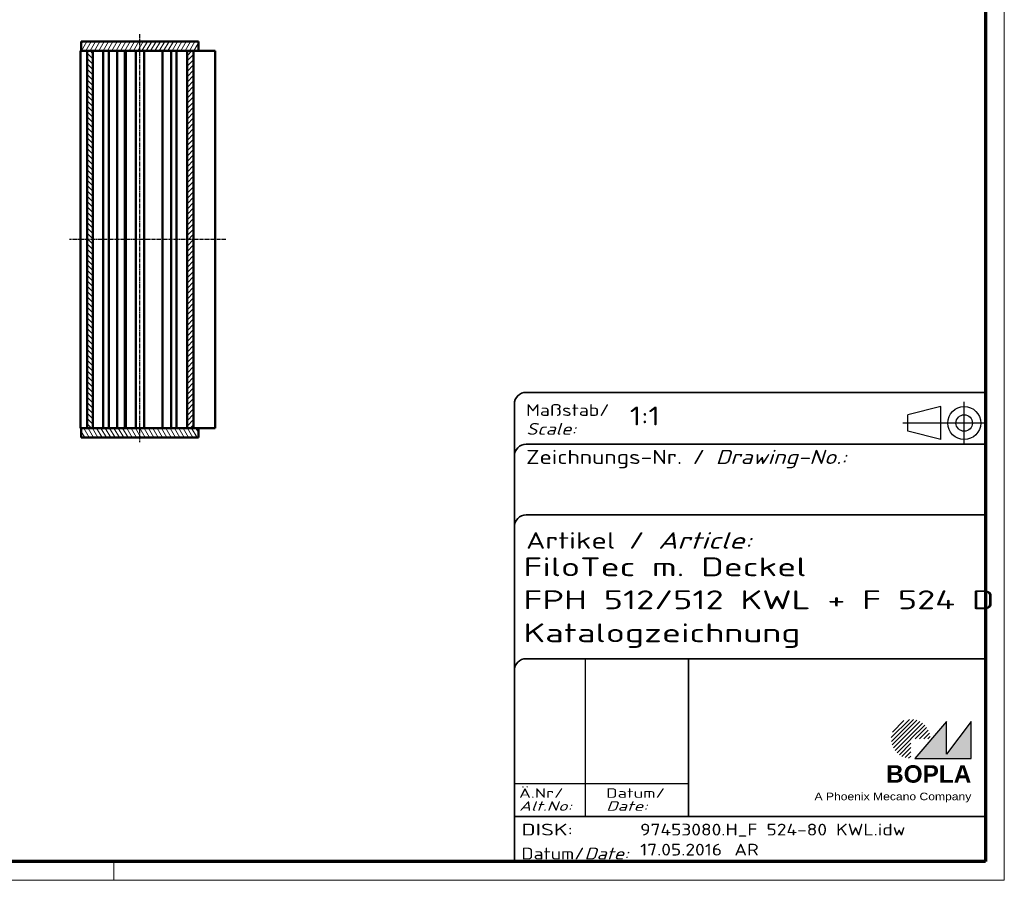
# Model space of a CAD drawing. Header units: millimetres. Extents: x 1 to 419, y 1 to 296.
# Tile 6 of 7: x 210 to 419, y 1 to 184. Entities that reach past the tile are written whole.
import ezdxf
from ezdxf.enums import TextEntityAlignment as Align

# ---------------------------------------------------------------- set-up
doc = ezdxf.new("R2010")
doc.units = ezdxf.units.MM
for name, pattern in [('ACAD_ISO04W100', [30, 24, -3, 0, -3]), ('CHAIN', [0.3543, 0.2362, -0.0295, 0.0591, -0.0295]), ('DASH_DOT', [0.37, 0.24, -0.06, 0.01, -0.06]), ('DASHED', [0.2067, 0.1654, -0.0413])]:
    doc.linetypes.add(name, pattern=pattern)
doc.layers.get('0').update_dxf_attribs({"lineweight": 25})
for name, color, linetype, lineweight in [('Mittellinie (ISO)', 1, 'DASH_DOT', 25), ('Schraffur (ISO)', 1, 'Continuous', 18), ('Sichtbar (ISO)', 7, 'Continuous', 50), ('Sichtbar schmal (ISO)', 1, 'Continuous', 25), ('Titel (ISO)', 5, 'Continuous', 50), ('Verdeckt (ISO)', 5, 'DASHED', 35)]:
    doc.layers.add(name, color=color, linetype=linetype, lineweight=lineweight)
doc.styles.add('Notiztext (DIN)', font='isocpeur.ttf', dxfattribs={"width": 1.1})
doc.styles.get("Standard").update_dxf_attribs({"font": 'isocpeur.ttf', "width": 1.1})
doc.styles.add('Textstil142', font='isocpeur.ttf', dxfattribs={"width": 1.4})
doc.styles.add('Textstil143', font='isocpeur.ttf', dxfattribs={"width": 1.4})
doc.styles.add('Textstil144', font='isocpeur.ttf', dxfattribs={"width": 1.4})
doc.styles.add('Textstil242', font='isocpeur.ttf', dxfattribs={"width": 1.2})
doc.styles.add('Textstil243', font='isocpeur.ttf', dxfattribs={"width": 1.4})
doc.styles.add('Textstil248', font='isocpeui.ttf', dxfattribs={"width": 1.2})
doc.styles.add('Textstil249', font='isocpeui.ttf', dxfattribs={"width": 1.4})
doc.styles.add('Textstil68', font='isocpeur.ttf', dxfattribs={"width": 1.2})

# ---------------------------------------------------------------- blocks, each defined once
blk = doc.blocks.new('Ränder Bopla-A3-Rahmen')
at = {"color": 1, "linetype": 'Continuous', "lineweight": 18}
for p, q in [((419, 296), (419, 1)), ((230, 5), (230, 1)), ((419, 1), (1, 1))]:
    blk.add_line(p, q, dxfattribs=at)
at = {"color": 3, "linetype": 'Continuous', "lineweight": 70}
for p, q in [((415, 292), (415, 5)), ((415, 5), (20, 5))]:
    blk.add_line(p, q, dxfattribs=at)
blk = doc.blocks.new('Schriftfelder Katalogzeichnung')
at = {"layer": 'Schraffur (ISO)'}
h = blk.add_hatch(dxfattribs=at)
h.set_pattern_fill('ANSI31', color=1, scale=5.08, style=0)
h.set_pattern_definition([(45, (0, 0), (-0.4490128, 0.4490128), [])])
edge = h.paths.add_edge_path()
edge.add_line((395.78, 37.31), (391.63, 37.31))
edge.add_line((391.63, 37.31), (391.63, 33.16))
edge.add_arc((391.63, 37.31), 4.15, 0, 270, ccw=False)
blk.add_hatch(color=7, dxfattribs=at).paths.add_polyline_path([(392.48, 33.16), (404.48, 33.16), (404.48, 40.96), (399.18, 34.06), (399.18, 40.96)])
at = {"color": 1, "linetype": 'ACAD_ISO04W100'}
for p, q in [((402.98, 99.81), (402.98, 108.81)), ((407.48, 104.31), (389.98, 104.31))]:
    blk.add_line(p, q, dxfattribs=at)
at = {"color": 5, "linetype": 'Continuous'}
for p, q in [((397.98, 107.81), (390.98, 106.06)), ((397.98, 100.81), (397.98, 107.81)), ((390.98, 102.56), (390.98, 106.06)), ((397.98, 100.81), (390.98, 102.56))]:
    blk.add_line(p, q, dxfattribs=at)
at = {"color": 1, "linetype": 'Continuous', "lineweight": 25}
for p, q in [((322.48, 54.31), (322.48, 20.81)), ((307.48, 27.81), (344.48, 27.81))]:
    blk.add_line(p, q, dxfattribs=at)
at = {"color": 7, "linetype": 'Continuous'}
for p, q in [((399.18, 40.96), (392.48, 33.16)), ((404.48, 40.96), (399.18, 34.06)), ((399.18, 34.06), (399.18, 40.96)), ((404.48, 33.16), (404.48, 40.96)), ((392.48, 33.16), (404.48, 33.16))]:
    blk.add_line(p, q, dxfattribs=at)
at = {"color": 5, "linetype": 'Continuous'}
for radius in [3.5, 1.75]:
    blk.add_circle((402.98, 104.31), radius, dxfattribs=at)
at = {"layer": 'Titel (ISO)', "lineweight": 18}
for p, q in [((410.48, 7.31), (411.48, 7.31)), ((411.48, 7.31), (411.48, 8.31))]:
    blk.add_line(p, q, dxfattribs=at)
at = {"layer": 'Verdeckt (ISO)', "color": 5, "linetype": 'Continuous', "lineweight": 35}
for p, q in [((407.48, 110.81), (309.98, 110.81)), ((307.48, 108.31), (307.48, 11.31)), ((407.48, 99.81), (309.98, 99.81)), ((407.48, 84.81), (309.98, 84.81)), ((407.48, 54.31), (309.98, 54.31)), ((407.48, 20.81), (307.48, 20.81))]:
    blk.add_line(p, q, dxfattribs=at)
at = {"layer": 'Verdeckt (ISO)', "color": 5, "linetype": 'Continuous'}
blk.add_line((344.48, 54.31), (344.48, 20.81), dxfattribs=at)
at = {"layer": 'Verdeckt (ISO)', "color": 5, "linetype": 'Continuous', "lineweight": 35}
for centre in [(309.98, 108.31), (309.98, 97.31), (309.98, 82.31), (309.98, 51.81)]:
    blk.add_arc(centre, 2.5, 90, 180, dxfattribs=at)
at = {"color": 5, "style": 'Textstil142', "width": 1.4}
blk.add_text('DISK:', height=2.5, dxfattribs=at).set_placement((308.98, 16.81))
at = {"color": 7, "insert": (309.98, 77.64), "char_height": 3.5, "attachment_point": 7}
blk.add_mtext('\\fISOCPEUR|b0|i0;\\W1.30;\\H3.5000;Artikel / \\fISOCPEUR|b0|i1;\\W1.30;\\H3.5000;Article:', dxfattribs=at)
at = {"color": 5, "insert": (308.98, 11.72), "char_height": 2.5, "attachment_point": 7}
blk.add_mtext('\\fISOCPEUR|b0|i0;\\W1.20;\\H2.5000;Datum/\\fISOCPEUR|b0|i1;\\W1.20;\\H2.5000;Date:', dxfattribs=at)
at = {"color": 5, "style": 'Textstil68', "width": 1.2}
for tag, p in [('DATEINAME_001', (334.18, 16.81)), ('ERSTELLUNGSDATUM_001', (334.18, 12.56)), ('50-Namenskürzel_001', (354.18, 12.56))]:
    blk.add_attdef(tag, p, '', height=2.5, dxfattribs=at)
at = {"layer": 'Sichtbar schmal (ISO)', "color": 1}
for s, height, style, width, p in [('Maßstab/', 2.5, 'Textstil68', 1.2, (309.98, 105.81)), ('Scale:', 2.5, 'Textstil248', 1.2, (309.98, 101.81)), ('Ä.Nr/', 2, 'Textstil144', 1.4, (308.48, 24.81)), ('Datum/', 2, 'Textstil144', 1.4, (326.98, 24.81)), ('Alt.No:', 2, 'Textstil249', 1.4, (308.48, 22.06)), ('Date:', 2, 'Textstil249', 1.4, (326.98, 22.06))]:
    blk.add_text(s, height=height, dxfattribs=dict(at, style=style, width=width)).set_placement(p)
at = {"layer": 'Sichtbar schmal (ISO)', "color": 1, "insert": (309.98, 94.71), "char_height": 3, "attachment_point": 7}
blk.add_mtext('\\fISOCPEUR|b0|i0;\\W1.20;\\H3.0000;Zeichnungs-Nr. / \\fISOCPEUR|b0|i1;\\W1.20;\\H3.0000;Drawing-No.:', dxfattribs=at)
at = {"layer": 'Sichtbar schmal (ISO)', "color": 1, "style": 'Textstil144', "width": 1.4}
for tag, p in [('19-Ä-Nr._-10-', (309.48, 53.56)), ('19-Datum_-10-', (324.48, 53.56)), ('18-Ä-Nr._-9-', (309.48, 51.06)), ('18-Datum_-9-', (324.48, 51.06)), ('17-Ä-Nr._-8-', (309.48, 48.56)), ('17-Datum_-8-', (324.48, 48.56)), ('16-Ä-Nr._-7-', (309.48, 46.06)), ('16-Datum_-7-', (324.48, 46.06)), ('15-Ä-Nr._-6-', (309.48, 43.56)), ('15-Datum_-6-', (324.48, 43.56)), ('14-Ä-Nr._-5-', (309.48, 41.06)), ('14-Datum_-5-', (324.48, 41.06)), ('13-Ä-Nr._-4-', (309.48, 38.56)), ('13-Datum_-4-', (324.48, 38.56)), ('12-Ä-Nr._-3-', (309.48, 36.06)), ('12-Datum_-3-', (324.48, 36.06)), ('11-Ä-Nr._-2-', (309.48, 33.56)), ('11-Datum_-2-', (324.48, 33.56)), ('10-Ä-Nr._-1-', (309.48, 31.06)), ('10-Datum_-1-', (324.48, 31.06))]:
    blk.add_attdef(tag, text='', height=2, dxfattribs=at).set_placement(p, align=Align.TOP_LEFT)
at = {"layer": 'Titel (ISO)', "color": 7, "insert": (404.48, 27.96), "char_height": 3.7, "width": 19.8847, "attachment_point": 9, "style": 'Notiztext (DIN)'}
blk.add_mtext('\\fArial|b1|i0;\\H3.7000;BOPLA', dxfattribs=at)
at = {"layer": 'Titel (ISO)', "color": 5, "insert": (404.48, 23.81), "char_height": 1.6, "width": 34.8824, "attachment_point": 9, "style": 'Notiztext (DIN)'}
blk.add_mtext('\\fArial|b0|i0;\\W1.15;\\H1.6000;A Phoenix Mecano Company', dxfattribs=at)
at = {"layer": 'Titel (ISO)', "color": 7}
for tag, p, height, style, width in [('02-Maßstab_001', (332, 103.81), 4, 'Textstil242', 1.2), ('07-Artikel-Modell_001', (309.43, 71.81), 3.98, 'Textstil243', 1.4), ('08-Artikel-Benennung_001', (309.42, 64.81), 4, 'Textstil143', 1.4), ('09-Artikel-Benennung_(2.Zeile)_001', (309.43, 57.81), 3.98, 'Textstil243', 1.4)]:
    blk.add_attdef(tag, p, '', height=height, dxfattribs=dict(at, style=style, width=width))
at = {"layer": 'Titel (ISO)', "color": 7, "style": 'Textstil143', "width": 1.4}
blk.add_attdef('03-Zchn.Nr.', text='', height=4, dxfattribs=at).set_placement((332.48, 92.31), align=Align.TOP_LEFT)

msp = doc.modelspace()

# ---------------------------------------------------------------- hatches: boundary and pattern name
at = {"layer": 'Schraffur (ISO)'}
h = msp.add_hatch(dxfattribs=at)
h.set_pattern_fill('ANSI31', color=256, scale=6.35, angle=14.999977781, style=0)
h.set_pattern_definition([(59.99998, (0, 0), (-0.6874075, 0.3968753), [])])
h.paths.add_polyline_path([(223.0689101, 176.9216949), (224.3189101, 176.9216949), (225.5189101, 176.9216949), (245.5189101, 176.9216949), (246.9189101, 176.9216949), (247.9689101, 176.9216949), (247.9689101, 178.9216949), (223.0689101, 178.9216949)])
h = msp.add_hatch(dxfattribs=at)
h.set_pattern_fill('ANSI31', color=256, scale=6.35, angle=90.000210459, style=0)
h.set_pattern_definition([(135.0002, (0, 0), (-0.561264, -0.561268), [])])
h.paths.add_polyline_path([(225.5189101, 176.9216949), (224.3189101, 176.9216949), (224.3189101, 96.9216949), (225.5189101, 96.9216949)])
h = msp.add_hatch(dxfattribs=at)
h.set_pattern_fill('ANSI31', color=256, scale=6.35, style=0)
h.set_pattern_definition([(45, (0, 0), (-0.561266, 0.561266), [])])
h.paths.add_polyline_path([(245.5189101, 96.9216949), (246.9189101, 96.9216949), (246.9189101, 176.9216949), (245.5189101, 176.9216949)])
h = msp.add_hatch(dxfattribs=at)
h.set_pattern_fill('ANSI31', color=256, scale=6.35, angle=75.000175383, style=0)
h.set_pattern_definition([(120.00018, (0, 0), (-0.6874064, -0.396877), [])])
h.paths.add_polyline_path([(247.9689101, 96.9216949), (246.9189101, 96.9216949), (245.5189101, 96.9216949), (225.5189101, 96.9216949), (224.3189101, 96.9216949), (223.0689101, 96.9216949), (223.0689101, 94.9216949), (247.9689101, 94.9216949)])

# ---------------------------------------------------------------- linework, layer by layer
at = {"layer": 'Mittellinie (ISO)', "linetype": 'CHAIN'}
for p, q in [((235.5189101, 93.9490122), (235.5189101, 180.606206)), ((253.7307069, 136.9216949), (220.5689101, 136.9216949))]:
    msp.add_line(p, q, dxfattribs=at)
at = {"layer": 'Sichtbar (ISO)'}
for p, q in [((247.9689101, 178.9216949), (223.0689101, 178.9216949)), ((223.0689101, 178.9216949), (223.0689101, 176.9216949)), ((247.9689101, 176.9216949), (247.9689101, 178.9216949)), ((222.9189101, 176.9216949), (223.0689101, 176.9216949)), ((222.9189101, 176.9216949), (222.9189101, 96.9216949)), ((223.0689101, 176.9216949), (247.9689101, 176.9216949)), ((225.5189101, 176.9216949), (224.3189101, 176.9216949)), ((224.3189101, 176.9216949), (224.3189101, 96.9216949)), ((225.5189101, 96.9216949), (225.5189101, 176.9216949)), ((227.7189101, 176.9216949), (227.7189101, 96.9216949)), ((228.9189101, 96.9216949), (228.9189101, 176.9216949)), ((230.7189101, 96.9216949), (230.7189101, 176.9216949)), ((232.3189101, 96.9216949), (232.3189101, 176.9216949)), ((232.5189101, 96.9216949), (232.5189101, 176.9216949)), ((234.6189101, 96.9216949), (234.6189101, 176.9216949)), ((236.4189101, 176.9216949), (236.4189101, 96.9216949)), ((240.3189101, 96.9216949), (240.3189101, 176.9216949)), ((242.1189101, 176.9216949), (242.1189101, 96.9216949)), ((243.3189101, 96.9216949), (243.3189101, 176.9216949)), ((246.9189101, 176.9216949), (245.5189101, 176.9216949)), ((245.5189101, 176.9216949), (245.5189101, 96.9216949)), ((246.9189101, 176.9216949), (246.9189101, 96.9216949)), ((251.3189101, 176.9216949), (247.9689101, 176.9216949)), ((251.3189101, 176.9216949), (251.5189101, 176.9216949)), ((251.5189101, 96.9216949), (251.5189101, 176.9216949)), ((223.0689101, 96.9216949), (222.9189101, 96.9216949)), ((247.9689101, 96.9216949), (223.0689101, 96.9216949)), ((223.0689101, 96.9216949), (223.0689101, 94.9216949)), ((224.3189101, 96.9216949), (225.5189101, 96.9216949)), ((245.5189101, 96.9216949), (246.9189101, 96.9216949)), ((251.3189101, 96.9216949), (247.9689101, 96.9216949)), ((247.9689101, 94.9216949), (247.9689101, 96.9216949)), ((251.5189101, 96.9216949), (251.3189101, 96.9216949)), ((223.0689101, 94.9216949), (247.9689101, 94.9216949))]:
    msp.add_line(p, q, dxfattribs=at)

# ---------------------------------------------------------------- block references
msp.add_blockref('Ränder Bopla-A3-Rahmen', (0, 0))
msp.add_blockref('Schriftfelder Katalogzeichnung', (7.5158395, -6.3067288)).add_auto_attribs({'DATEINAME_001': '97453080.H_F 524-80 KWL.idw', 'ERSTELLUNGSDATUM_001': '17.05.2016', '07-Artikel-Modell_001': 'FiloTec m. Deckel', '50-Namenskürzel_001': 'AR', '02-Maßstab_001': '1:1', '08-Artikel-Benennung_001': 'FPH 512/512 KWL + F 524 D', '09-Artikel-Benennung_(2.Zeile)_001': 'Katalogzeichnung'})

doc.saveas('drawing.dxf')
